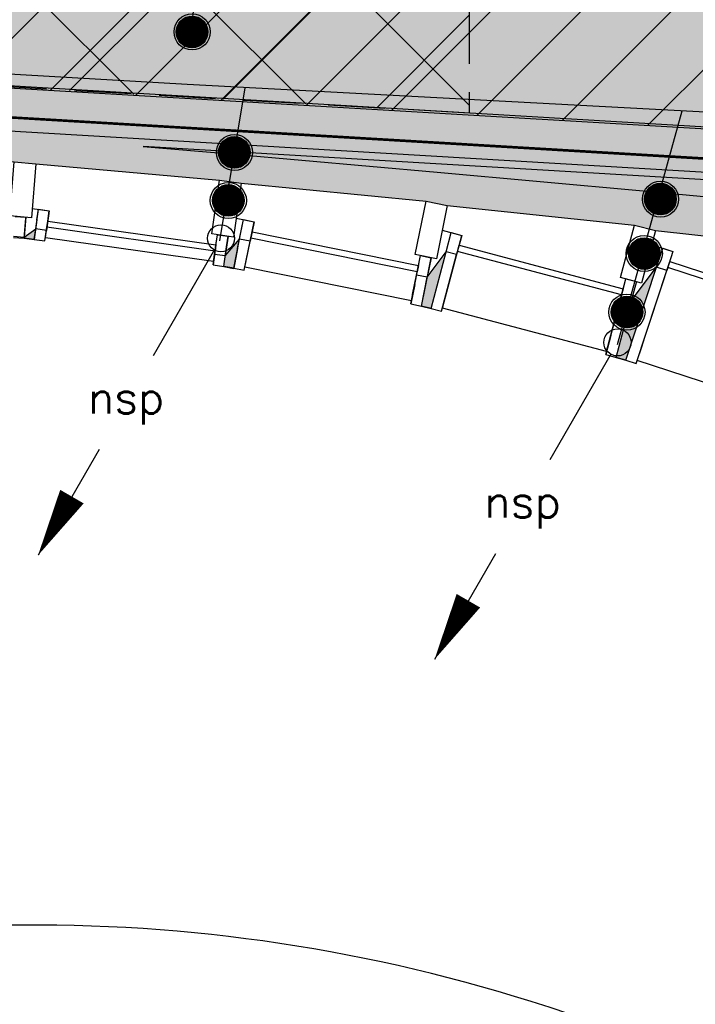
# Model space of a CAD drawing. Header units: millimetres. Extents: x -4107 to 114693, y -37499 to 54671.
# Tile 7 of 156: x 33233 to 36972, y 15882 to 21328. Entities that reach past the tile are written whole.
import ezdxf
from ezdxf.enums import TextEntityAlignment as Align

# ---------------------------------------------------------------- set-up
doc = ezdxf.new("R2010")
doc.units = ezdxf.units.MM
doc.header["$LTSCALE"] = 50
doc.linetypes.add('B0702', pattern=[4.6875, 3.125, -1.5625])
for name, color, linetype in [('FOK_ BRANDSLANGHASPELS', 2, 'Continuous'), ('FOK_08---_MAATVOERING', 2, 'Continuous'), ('XREF_06_PLAFOND$0$AA00VV4-_SOLID252', 254, 'Continuous'), ('XREF_06_PLAFOND$0$AA35RJ8-_HWOLCEMENT', 242, 'Continuous'), ('XREF_06_PLAFOND$0$AI45----_PLAFONDAFW', 2, 'Continuous'), ('XREF_06_PLAFOND$0$AL35RJ8-_HWOLCEMENT', 2, 'Continuous'), ('XREF_06_Sprinkler installatie$0$WL$1----', 3, 'Continuous'), ('XREF_06_Sprinkler installatie$0$WL524---', 4, 'Continuous'), ('XREF_06_Sprinkler installatie$0$WL6516--', 4, 'Continuous'), ('XREF_06_Sprinkler installatie$0$WL6517--', 4, 'Continuous'), ('XREF_06_werkset$0$AA01253-_egaal-253', 242, 'Continuous'), ('XREF_06_werkset$0$AA31-O--_GLAS', 242, 'Continuous'), ('XREF_06_werkset$0$AI22XW--_SYSTEEMW', 1, 'Continuous'), ('XREF_06_werkset$0$AI27----_DAKEN', 1, 'Continuous'), ('XREF_06_werkset$0$AL01253-_egaal-253', 253, 'Continuous'), ('XREF_06_werkset$0$AL28MH--_METAAL', 3, 'Continuous'), ('XREF_06_werkset$0$AL31-O--_GLAS', 2, 'Continuous'), ('XREF_06_werkset$0$AL31XH4-_ALUMINIUM', 2, 'Continuous'), ('XREF_06_werkset$0$AL32-O--_GLAS', 2, 'Continuous'), ('XREF_06_werkset$0$AZ32-O--_GLAS', 2, 'Continuous')]:
    doc.layers.add(name, color=color, linetype=linetype)
doc.styles.add('XREF_06_Sprinkler installatie$0$BURO-018', font='simplex.shx', dxfattribs={"height": 180})
doc.styles.add('XREF_06_Sprinkler installatie$0$Standard', font='txt')

# ---------------------------------------------------------------- blocks, each defined once
blk = doc.blocks.new('XREF_06_Sprinkler installatie$0$SP-KOP02')
at = {"color": 0, "linetype": 'Continuous'}
for p, q in [((-0.875, -0.023), (0.023, 0.875)), ((-0.847, -0.219), (0.219, 0.847)), ((-0.843, 0.233), (-0.233, 0.843)), ((-0.786, -0.383), (0.383, 0.786)), ((-0.702, -0.523), (0.523, 0.702)), ((-0.595, -0.641), (0.641, 0.595)), ((-0.469, -0.739), (0.739, 0.469)), ((-0.32, -0.815), (0.815, 0.32)), ((-0.144, -0.863), (0.863, 0.144)), ((0.072, -0.872), (0.872, -0.072)), ((0.381, -0.788), (0.788, -0.381))]:
    blk.add_line(p, q, dxfattribs=at)
at = {"color": 0, "linetype": 'Continuous', "const_width": 0.875}
blk.add_lwpolyline([(-0.438, 0, 1), (0.438, 0, 1)], format="xyb", close=True, dxfattribs=at)
at = {"color": 0, "linetype": 'Continuous'}
for radius in [1, 0.875]:
    blk.add_circle((0, 0), radius, dxfattribs=at)
at = {"color": 0, "linetype": 'Continuous', "style": 'XREF_06_Sprinkler installatie$0$Standard', "flags": 1}
for tag, p in [('SP_MATCODE', (2, 2)), ('SP_TEMP', (2, -3)), ('SP_DOORL', (2, -5)), ('SP_KFACT', (2, -7)), ('SP_SPRHK', (2, -9)), ('SP_KLEP', (2, -11))]:
    blk.add_attdef(tag, p, '', height=1, dxfattribs=at)
blk = doc.blocks.new('XREF_06_Sprinkler installatie$0$LDV2')
at = {"color": 0, "linetype": 'Continuous'}
for p, q in [((-0.25, -0.433), (-2.5, -4.33)), ((-4.5, -7.794), (-6.75, -11.691))]:
    blk.add_line(p, q, dxfattribs=at)
blk.add_lwpolyline([(-6.75, -11.691, 0, 1, 0), (-5.5, -9.526, 1, 1, 0)], format="xyseb", dxfattribs=at)
blk.add_circle((0, 0), 0.5, dxfattribs=at)
at = {"color": 0, "linetype": 'Continuous', "style": 'XREF_06_Sprinkler installatie$0$BURO-018'}
blk.add_attdef('LD_TEXT1', text='', height=1.8, dxfattribs=at).set_placement((-3.5, -6.062), align=Align.MIDDLE)
blk = doc.blocks.new('XREF_06_Sprinkler installatie')
at = {"layer": 'XREF_06_Sprinkler installatie$0$WL$1----'}
h = blk.add_hatch(dxfattribs=at)
h.set_pattern_fill('JIS_WOOD', color=256, scale=500, style=0)
h.set_pattern_definition([(45, (0, -36464.7), (-250, 250), [])])
h.paths.add_polyline_path([(30743.8, 36094.7), (95370.7, 36094.7), (86389.5, -27327.7), (59723.1, -18673.6), (68740.5, 7763.6), (69241.7, 10785.2), (68849, 13405.9), (67638.6, 16023.5), (65645.6, 18159.9), (63178.4, 19545.4), (60388.2, 20131.5), (28895, 21976)], flags=16)
h.paths.add_polyline_path([(29853.9, 37108.7), (96538.4, 37108.7), (87224.3, -28664.7), (58653.6, -19392.5), (68002.1, 8015.3), (68349.5, 9912.5), (68461.1, 10706.3), (68321.4, 11469.3), (68229.8, 12765.7), (68109.2, 13218.5), (67906.9, 13527.4), (67399.1, 14920.6), (67172.5, 15065.3), (66709.9, 15980.2), (66021.2, 16693), (65104.6, 17592.2), (63974.8, 18325.8), (62832.6, 18841.7), (59822.5, 19383.9), (28023.7, 21252.6)])
blk.add_lwpolyline([(29853.9, 37108.7), (96538.4, 37108.7), (87224.3, -28664.7), (58653.6, -19392.5), (68002.1, 8015.3), (68349.5, 9912.5), (68461.1, 10706.3), (68321.4, 11469.3), (68229.8, 12765.7), (68109.2, 13218.5), (67906.9, 13527.4), (67399.1, 14920.6), (67172.5, 15065.3), (66709.9, 15980.2), (66021.2, 16693), (65104.6, 17592.2), (63974.8, 18325.8), (62832.6, 18841.7), (59822.5, 19383.9), (28023.7, 21252.6)], close=True, dxfattribs=at)
at = {"layer": 'XREF_06_Sprinkler installatie$0$WL524---'}
for p, q in [((34178.1, 21252.2), (34586.6, 24137.2)), ((34159.4, 20969.1), (32159.3, 21085.7)), ((39523.1, 20684), (34159.4, 20969.1)), ((34339.6, 20105.9), (34480, 20952)), ((36542, 19532.4), (36899.1, 20823.5))]:
    blk.add_line(p, q, dxfattribs=at)
at = {"layer": 'XREF_06_Sprinkler installatie$0$WL6516--', "yscale": 100, "zscale": 100}
for p, xscale, rotation in [((34186.8, 21260.7), 99.9999999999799, 7.589429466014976), ((34421.1, 20593.9), 99.9999999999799, 7.589429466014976), ((34387.4, 20328.4), 99.9999999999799, 7.589429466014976), ((36779.1, 20335.7), 99.99999999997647, 11.92907743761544), ((36689.6, 20034.7), 99.99999999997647, 11.92907743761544), ((36593.6, 19710.8), 99.99999999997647, 11.92907743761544)]:
    blk.add_blockref('XREF_06_Sprinkler installatie$0$SP-KOP02', p, dxfattribs=dict(at, xscale=xscale, rotation=rotation))
at = {"layer": 'XREF_06_Sprinkler installatie$0$WL6517--'}
ref = blk.add_blockref('XREF_06_Sprinkler installatie$0$LDV2', (34346.9, 20119.1), dxfattribs=dict(at, xscale=150, yscale=150, zscale=150))
ref.add_attrib('LD_TEXT1', 'nsp', dxfattribs={"layer": '0', "color": 1, "linetype": 'Continuous', "height": 180, "style": 'XREF_06_Sprinkler installatie$0$BURO-018'}).set_placement((33821.9, 19209.7), align=Align.MIDDLE)
ref = blk.add_blockref('XREF_06_Sprinkler installatie$0$LDV2', (36541.1, 19543.2), dxfattribs=dict(at, xscale=150, yscale=150, zscale=150))
ref.add_attrib('LD_TEXT1', 'nsp', dxfattribs={"layer": '0', "color": 1, "linetype": 'Continuous', "height": 180, "style": 'XREF_06_Sprinkler installatie$0$BURO-018'}).set_placement((36016.1, 18633.8), align=Align.MIDDLE)
blk = doc.blocks.new('XREF_06_PLAFOND')
at = {"layer": 'XREF_06_PLAFOND$0$AA00VV4-_SOLID252'}
h = blk.add_hatch(color=256, dxfattribs=at)
edge = h.paths.add_edge_path()
edge.add_line((87220.1, -28652.8), (96531.3, 37099.7))
edge.add_line((96531.3, 37099.7), (29925.1, 37099.7))
edge.add_line((29925.1, 37099.7), (27765.5, 20607.3))
edge.add_line((27765.5, 20607.3), (31097.5, 20428.6))
edge.add_line((31097.5, 20428.6), (31103.1, 20519.4))
edge.add_line((31103.1, 20519.4), (31163, 20516.2))
edge.add_line((31163, 20516.2), (31182.2, 20829.6))
edge.add_line((31182.2, 20829.6), (60332.4, 19103.1))
edge.add_arc((59884.7, 10785.2), 8330, -18.83392, 86.91943, ccw=False)
edge.add_line((67768.7, 8096), (58457.3, -19218.5))
edge.add_line((58457.3, -19218.5), (58452.6, -19217))
edge.add_line((58452.6, -19217), (58423.3, -19307.3))
edge.add_line((58423.3, -19307.3), (87220.1, -28652.8))
edge = h.paths.add_edge_path(flags=16)
edge.add_arc((59884.7, 10785.2), 9330, 341.17597, 446.61048)
edge.add_line((60436.4, 20098.9), (31243.3, 21827.8))
edge.add_line((31243.3, 21827.8), (28955.1, 21950.5))
edge.add_line((28955.1, 21950.5), (30807, 36094.7))
edge.add_line((30807, 36094.7), (95373.9, 36094.7))
edge.add_line((95373.9, 36094.7), (86392.8, -27327.7))
edge.add_line((86392.8, -27327.7), (59702.3, -18665.8))
edge.add_line((59702.3, -18665.8), (68715.7, 7774.7))
h = blk.add_hatch(color=256, dxfattribs=at)
edge = h.paths.add_edge_path()
edge.add_line((43127, -14243.3), (58419.3, -19206.1))
edge.add_line((58419.3, -19206.1), (67730.9, 8108.9))
edge.add_arc((59883.2, 10784.2), 8291.1, 341.17601, 446.91022)
edge.add_line((60330.1, 19063.2), (33916.8, 20627.6))
edge.add_line((33916.8, 20627.6), (34420, 20584.8))
edge.add_line((34420, 20584.8), (35543.9, 20485.6))
edge.add_line((35543.9, 20485.6), (36683.3, 20381.7))
edge.add_line((36683.3, 20381.7), (37848.9, 20273.2))
edge.add_line((37848.9, 20273.2), (39050.9, 20148.3))
edge.add_line((39050.9, 20148.3), (40285.1, 19981.6))
edge.add_line((40285.1, 19981.6), (41548.6, 19763.1))
edge.add_line((41548.6, 19763.1), (42829.4, 19472.5))
edge.add_line((42829.4, 19472.5), (44122.5, 19109))
edge.add_line((44122.5, 19109), (45423.2, 18664.8))
edge.add_line((45423.2, 18664.8), (46722.2, 18132.5))
edge.add_line((46722.2, 18132.5), (48008.4, 17504))
edge.add_line((48008.4, 17504), (49268.4, 16772.4))
edge.add_line((49268.4, 16772.4), (50485.1, 15932))
edge.add_line((50485.1, 15932), (51639.9, 14978.6))
edge.add_line((51639.9, 14978.6), (52710, 13913.1))
edge.add_line((52710, 13913.1), (53675.1, 12736.9))
edge.add_line((53675.1, 12736.9), (54512.8, 11458.3))
edge.add_line((54512.8, 11458.3), (55208.8, 10080.1))
edge.add_line((55208.8, 10080.1), (55817.1, 8209.2))
edge.add_line((55817.1, 8209.2), (56064.8, 6685.2))
edge.add_line((56064.8, 6685.2), (56139.2, 5158.4))
edge.add_line((56139.2, 5158.4), (56050.4, 3639.5))
edge.add_line((56050.4, 3639.5), (55811.6, 2148.5))
edge.add_line((55811.6, 2148.5), (55438.3, 698.3))
edge.add_line((55438.3, 698.3), (54948.5, -697))
edge.add_line((54948.5, -697), (54359.8, -2029.7))
edge.add_line((54359.8, -2029.7), (53689, -3294.4))
edge.add_line((53689, -3294.4), (52951.5, -4489))
edge.add_line((52951.5, -4489), (52160.9, -5613.2))
edge.add_line((52160.9, -5613.2), (51328.7, -6667.7))
edge.add_line((51328.7, -6667.7), (50463.8, -7656))
edge.add_line((50463.8, -7656), (49570.4, -8575.7))
edge.add_line((49570.4, -8575.7), (48670.3, -9436.4))
edge.add_line((48670.3, -9436.4), (47771.6, -10244.3))
edge.add_line((47771.6, -10244.3), (46892.7, -11017.6))
edge.add_line((46892.7, -11017.6), (46032.2, -11771.8))
edge.add_line((46032.2, -11771.8), (45181.6, -12512.9))
edge.add_line((45181.6, -12512.9), (44331, -13249.4))
edge.add_line((44331, -13249.4), (43127, -14243.3))
at = {"layer": 'XREF_06_PLAFOND$0$AA35RJ8-_HWOLCEMENT'}
h = blk.add_hatch(dxfattribs=at)
h.set_pattern_fill('AR-SAND', color=3, scale=100, style=0)
h.set_pattern_definition([(37.5, (0, 0), (-6.29934, 192.68238), [0, -152, 0, -170, 0, -162.5]), (7.5, (0, 0), (176.9777, 282.2146), [0, -82, 0, -137, 0, -52.5]), (327.5, (-123, 0), (311.4142, 0.5659), [0, -50, 0, -180, 0, -235]), (317.5, (-123, 0), (300.6127, 87.7676), [0, -25, 0, -118, 0, -135])])
edge = h.paths.add_edge_path()
edge.add_line((43127, -14243.3), (58419.3, -19206.1))
edge.add_line((58419.3, -19206.1), (67730.9, 8108.9))
edge.add_arc((59883.2, 10784.2), 8291.1, 341.17601, 446.91022)
edge.add_line((60330.1, 19063.2), (33916.8, 20627.6))
edge.add_line((33916.8, 20627.6), (34420, 20584.8))
edge.add_line((34420, 20584.8), (35543.9, 20485.6))
edge.add_line((35543.9, 20485.6), (36683.3, 20381.7))
edge.add_line((36683.3, 20381.7), (37848.9, 20273.2))
edge.add_line((37848.9, 20273.2), (39050.9, 20148.3))
edge.add_line((39050.9, 20148.3), (40285.1, 19981.6))
edge.add_line((40285.1, 19981.6), (41548.6, 19763.1))
edge.add_line((41548.6, 19763.1), (42829.4, 19472.5))
edge.add_line((42829.4, 19472.5), (44122.5, 19109))
edge.add_line((44122.5, 19109), (45423.2, 18664.8))
edge.add_line((45423.2, 18664.8), (46722.2, 18132.5))
edge.add_line((46722.2, 18132.5), (48008.4, 17504))
edge.add_line((48008.4, 17504), (49268.4, 16772.4))
edge.add_line((49268.4, 16772.4), (50485.1, 15932))
edge.add_line((50485.1, 15932), (51639.9, 14978.6))
edge.add_line((51639.9, 14978.6), (52710, 13913.1))
edge.add_line((52710, 13913.1), (53675.1, 12736.9))
edge.add_line((53675.1, 12736.9), (54512.8, 11458.3))
edge.add_line((54512.8, 11458.3), (55208.8, 10080.1))
edge.add_line((55208.8, 10080.1), (55817.1, 8209.2))
edge.add_line((55817.1, 8209.2), (56064.8, 6685.2))
edge.add_line((56064.8, 6685.2), (56139.2, 5158.4))
edge.add_line((56139.2, 5158.4), (56050.4, 3639.5))
edge.add_line((56050.4, 3639.5), (55811.6, 2148.5))
edge.add_line((55811.6, 2148.5), (55438.3, 698.3))
edge.add_line((55438.3, 698.3), (54948.5, -697))
edge.add_line((54948.5, -697), (54359.8, -2029.7))
edge.add_line((54359.8, -2029.7), (53689, -3294.4))
edge.add_line((53689, -3294.4), (52951.5, -4489))
edge.add_line((52951.5, -4489), (52160.9, -5613.2))
edge.add_line((52160.9, -5613.2), (51328.7, -6667.7))
edge.add_line((51328.7, -6667.7), (50463.8, -7656))
edge.add_line((50463.8, -7656), (49570.4, -8575.7))
edge.add_line((49570.4, -8575.7), (48670.3, -9436.4))
edge.add_line((48670.3, -9436.4), (47771.6, -10244.3))
edge.add_line((47771.6, -10244.3), (46892.7, -11017.6))
edge.add_line((46892.7, -11017.6), (46032.2, -11771.8))
edge.add_line((46032.2, -11771.8), (45181.6, -12512.9))
edge.add_line((45181.6, -12512.9), (44331, -13249.4))
edge.add_line((44331, -13249.4), (43127, -14243.3))
h.paths.add_polyline_path([(59430.2, 12248.2), (59662.8, 12964.9), (60019.5, 12849.2), (59786.9, 12132.4)], flags=24)
h.paths.add_polyline_path([(60617.2, 10425.5), (61333.9, 10192.8), (61218.2, 9836.1), (60501.4, 10068.8)], flags=24)
at = {"layer": 'XREF_06_PLAFOND$0$AI45----_PLAFONDAFW'}
h = blk.add_hatch(dxfattribs=at)
h.set_pattern_fill('_USER,_O', color=256, scale=1800, pattern_type=0)
h.set_pattern_definition([(351.94, (60508.5, -17546.5), (252.38, 1782.22), [])])
edge = h.paths.add_edge_path(flags=16)
edge.add_arc((41622.2, 26897.4), 5449.9, 0, 180)
edge.add_arc((41622.2, 26897.4), 5449.9, 180, 360)
h.paths.add_polyline_path([(49833.5, 30277.3), (51633.5, 30277.3), (51633.5, 27677.3), (49833.5, 27677.3)], flags=16)
edge = h.paths.add_edge_path(flags=16)
edge.add_arc((86127.3, 26613.5), 3800, 0, 180)
edge.add_arc((86127.3, 26613.5), 3800, 180, 360)
edge = h.paths.add_edge_path(flags=16)
edge.add_arc((74998.8, -10766.8), 5450, 0, 180)
edge.add_arc((74998.8, -10766.8), 5450, 180, 360)
edge = h.paths.add_edge_path()
edge.add_arc((59888.1, 10791.1), 9323.9, 341.24236, 446.62909)
edge.add_line((60436.4, 20098.9), (31243.3, 21827.8))
edge.add_line((31243.3, 21827.8), (28955.1, 21950.5))
edge.add_line((28955.1, 21950.5), (30807, 36094.7))
edge.add_line((30807, 36094.7), (95373.9, 36094.7))
edge.add_line((95373.9, 36094.7), (86392.8, -27327.7))
edge.add_line((86392.8, -27327.7), (59702.3, -18665.8))
edge.add_line((59702.3, -18665.8), (68716.8, 7792.9))
h = blk.add_hatch(dxfattribs=at)
h.set_pattern_fill('_USER,_O', color=256, scale=600, angle=90, pattern_type=0)
h.set_pattern_definition([(81.94, (95317.84, 35698.9), (-594.073, 84.126), [])])
edge = h.paths.add_edge_path(flags=16)
edge.add_arc((86127.3, 26613.5), 3800, 0, 360)
edge = h.paths.add_edge_path(flags=16)
edge.add_arc((74998.8, -10766.8), 5450, 0, 360)
edge = h.paths.add_edge_path(flags=16)
edge.add_arc((41622.2, 26897.4), 5449.9, 0, 360)
h.paths.add_polyline_path([(49933.5, 30177.3), (51533.5, 30177.3), (51533.5, 27777.3), (49933.5, 27777.3)], flags=16)
edge = h.paths.add_edge_path()
edge.add_arc((59888.1, 10791.1), 9323.9, 341.24236, 446.62909)
edge.add_line((60436.4, 20098.9), (31243.3, 21827.8))
edge.add_line((31243.3, 21827.8), (28955.1, 21950.5))
edge.add_line((28955.1, 21950.5), (30807, 36094.7))
edge.add_line((30807, 36094.7), (95373.9, 36094.7))
edge.add_line((95373.9, 36094.7), (86392.8, -27327.7))
edge.add_line((86392.8, -27327.7), (59702.3, -18665.8))
edge.add_line((59702.3, -18665.8), (68716.8, 7792.9))
at = {"layer": 'XREF_06_PLAFOND$0$AL35RJ8-_HWOLCEMENT'}
blk.add_lwpolyline([(60330.1, 19063.2), (33916.8, 20627.6), (34420, 20584.8), (35543.9, 20485.6), (36683.3, 20381.7), (37848.9, 20273.2), (39050.9, 20148.3), (40285.1, 19981.6), (41548.6, 19763.1)], dxfattribs=at)
blk = doc.blocks.new('*U991')
at = {"layer": 'XREF_06_werkset$0$AL32-O--_GLAS'}
blk.add_lwpolyline([(31138.5, 20902.5), (31115.1, 20518.8), (31103.1, 20519.4), (31127.3, 20915.2), (60382.1, 19182.5, -0.495504), (67846.8, 8070.9), (58534.9, -19245), (58523.6, -19241.1), (67835.5, 8074.8, 0.495504), (60381.4, 19170.5), (31138.5, 20902.5)], format="xyb", dxfattribs=at)
at = {"layer": 'XREF_06_werkset$0$AZ32-O--_GLAS'}
blk.add_lwpolyline([(60381.7, 19176.5), (31132.9, 20908.8)], dxfattribs=at)
blk = doc.blocks.new('XREF_06_werkset')
at = {"layer": 'XREF_06_werkset$0$AA01253-_egaal-253'}
h = blk.add_hatch(color=253, dxfattribs=at)
edge = h.paths.add_edge_path()
edge.add_line((31182.2, 20829.6), (31163, 20516.2))
edge.add_line((31163, 20516.2), (32075, 20624))
edge.add_line((32075, 20624), (32194.9, 20618.5))
edge.add_line((32194.9, 20618.5), (33202.4, 20541.5))
edge.add_line((33202.4, 20541.5), (33322, 20531.6))
edge.add_line((33322, 20531.6), (34339.2, 20440.1))
edge.add_line((34339.2, 20440.1), (34458, 20423.2))
edge.add_line((34458, 20423.2), (35481.7, 20323.9))
edge.add_line((35481.7, 20323.9), (35599.3, 20300))
edge.add_line((35599.3, 20300), (36635.6, 20192.6))
edge.add_line((36635.6, 20192.6), (36751.6, 20161.9))
edge.add_line((36751.6, 20161.9), (37806.9, 20046.9))
edge.add_line((37806.9, 20046.9), (37920.9, 20009.4))
edge.add_line((37920.9, 20009.4), (39055.3, 20020))
edge.add_line((39055.3, 20020), (39166.9, 19976))
edge.add_line((39166.9, 19976), (40274.6, 19805.9))
edge.add_line((40274.6, 19805.9), (40383.4, 19755.3))
edge.add_line((40383.4, 19755.3), (41578.2, 19665.9))
edge.add_line((41578.2, 19665.9), (41683.9, 19609.1))
edge.add_line((41683.9, 19609.1), (42827.2, 19324))
edge.add_line((42827.2, 19324), (42929.3, 19261.1))
edge.add_line((42929.3, 19261.1), (44081, 18912))
edge.add_line((44081, 18912), (44179.3, 18843.2))
edge.add_line((44179.3, 18843.2), (45334, 18423.8))
edge.add_line((45334, 18423.8), (45428.1, 18349.4))
edge.add_line((45428.1, 18349.4), (46577.7, 17853.9))
edge.add_line((46577.7, 17853.9), (46667.3, 17774))
edge.add_line((46667.3, 17774), (47802.3, 17196.3))
edge.add_line((47802.3, 17196.3), (47887, 17111.3))
edge.add_line((47887, 17111.3), (48995.6, 16445.5))
edge.add_line((48995.6, 16445.5), (49075.2, 16355.7))
edge.add_line((49075.2, 16355.7), (50142.8, 15597.5))
edge.add_line((50142.8, 15597.5), (50216.9, 15503.2))
edge.add_line((50216.9, 15503.2), (51227.5, 14649.5))
edge.add_line((51227.5, 14649.5), (51296.1, 14551))
edge.add_line((51296.1, 14551), (52096.1, 13739.2))
edge.add_arc((59884.1, 10786.2), 8329, 86.60555, 159.23439, ccw=False)
edge.add_line((60377.2, 19100.6), (31182.2, 20829.6))
at = {"layer": 'XREF_06_werkset$0$AA31-O--_GLAS'}
h = blk.add_hatch(color=256, dxfattribs=at)
h.paths.add_polyline_path([(36757.1, 19959.2), (36617.6, 19772.9), (36534.8, 19460), (36588.1, 19444.4)])
h.paths.add_polyline_path([(35592.9, 20044.4), (35488.5, 19904.1), (35456, 19743.6), (35510.1, 19731.4)])
h.paths.add_polyline_path([(34449.6, 20114.6), (34370.6, 20021.5), (34362.4, 19963.8), (34416.8, 19952.8)])
h.paths.add_polyline_path([(33321.2, 20170.7), (33258.3, 20125.5), (33258.3, 20125.5), (33257.8, 20119.2), (33313, 20113)])
for points in [[(33257.8, 20119.2), (33313, 20113)], [(34362.4, 19963.8), (34416.8, 19952.8)], [(35456, 19743.6), (35510.1, 19731.4)], [(36534.8, 19460), (36588.1, 19444.4)]]:
    blk.add_lwpolyline(points, dxfattribs=at)
at = {"layer": 'XREF_06_werkset$0$AI22XW--_SYSTEEMW', "color": 2}
blk.add_line((60392, 19350.2), (31137.5, 21082.4), dxfattribs=at)
blk.add_lwpolyline([(58457.3, -19218.5), (67769.2, 8097.4, 0.495504), (60377.2, 19100.6), (31182.2, 20829.6)], format="xyb", dxfattribs=at)
at = {"layer": 'XREF_06_werkset$0$AI27----_DAKEN'}
blk.add_lwpolyline([(42983, 4286.6, 0.132035), (43748.8, 6518.9, 0.106652), (43330.5, 9392.9, 0.083387), (41813.6, 12021.4, 0.072103), (39219.3, 14376, 0.072103), (36063.2, 15897.1, 0.083387), (33057.6, 16316.9, 0.106652), (30236.6, 15626.2, 0.132035), (28454.8, 14078.6, 0.132035), (27688.9, 11846.2, 0.106652), (28107.2, 8972.2, 0.083387), (29624.2, 6343.8, 0.072103), (32218.5, 3989.1, 0.072103), (35374.6, 2468, 0.083387), (38380.2, 2048.2, 0.106652), (41201.2, 2739, 0.132035)], format="xyb", close=True, dxfattribs=at)
at = {"layer": 'XREF_06_werkset$0$AL01253-_egaal-253'}
blk.add_lwpolyline([(60377.2, 19100.6), (31182.2, 20829.6), (31163, 20516.2), (32075, 20624), (32194.9, 20618.5), (33202.4, 20541.5), (33322, 20531.6), (34339.2, 20440.1), (34458, 20423.2), (35481.7, 20323.9), (35599.3, 20300), (36635.6, 20192.6), (36751.6, 20161.9), (37806.9, 20046.9), (37920.9, 20009.4), (39055.3, 20020), (39166.9, 19976), (40274.6, 19805.9), (40383.4, 19755.3), (41578.2, 19665.9)], dxfattribs=at)
at = {"layer": 'XREF_06_werkset$0$AL28MH--_METAAL'}
for points in [[(33202.4, 20541.5), (33322, 20531.6), (33297.3, 20232.6), (33177.7, 20242.5)], [(34339.2, 20440.1), (34458, 20423.2), (34415.8, 20126.2), (34297, 20143.1)], [(35481.7, 20323.9), (35599.3, 20300), (35539.7, 20005.9), (35422.1, 20029.8)], [(36635.6, 20192.6), (36751.6, 20161.9), (36674.7, 19871.7), (36558.7, 19902.4)]]:
    blk.add_lwpolyline(points, close=True, dxfattribs=at)
at = {"layer": 'XREF_06_werkset$0$AL31-O--_GLAS', "extrusion": (-6.00857e-05, -0.000726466, -1)}
for p, q in [((33257.8, 20119.2), (33266.9, 20228.8)), ((33198, 20124.1), (33257.8, 20119.2))]:
    blk.add_line(p, q, dxfattribs=at)
at = {"layer": 'XREF_06_werkset$0$AL31-O--_GLAS', "extrusion": (0.996597, -0.082428, -1.16052e-10)}
for q in [(33266.9, 20228.8), (33258.3, 20125.5)]:
    blk.add_line((33257.8, 20119.2), q, dxfattribs=at)
at = {"layer": 'XREF_06_werkset$0$AL31-O--_GLAS', "extrusion": (-0.990045, 0.140748, 9.37919e-11)}
for p, q in [((33328.5, 20221.9), (33313, 20113)), ((33379.8, 20157), (33388, 20214.7)), ((33383.1, 20180.1), (33388, 20214.7)), ((33313, 20113), (33321.2, 20170.7)), ((33374.9, 20122.4), (33383.1, 20180.1)), ((33374.9, 20122.4), (33379.8, 20157)), ((34303, 19972.2), (34311.2, 20029.9))]:
    blk.add_line(p, q, dxfattribs=at)
at = {"layer": 'XREF_06_werkset$0$AL31-O--_GLAS', "extrusion": (-0.000943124, -0.006634, -0.999978)}
for p, q in [((33328.5, 20221.9), (33313, 20113)), ((33372.4, 20104.5), (33387.9, 20213.4)), ((33374.9, 20122.4), (33379.8, 20157)), ((33313, 20113), (33372.4, 20104.5)), ((34305.5, 19990.1), (33374.9, 20122.4)), ((34318.5, 20081.1), (34303, 19972.2)), ((34310.5, 20024.7), (34305.5, 19990.1)), ((34303, 19972.2), (34362.4, 19963.8))]:
    blk.add_line(p, q, dxfattribs=at)
at = {"layer": 'XREF_06_werkset$0$AL31-O--_GLAS', "extrusion": (0.990045, -0.140748, -9.37919e-11)}
for p, q in [((33372.4, 20104.5), (33387.9, 20213.4)), ((33372.4, 20104.5), (33380.6, 20162.3)), ((34305.5, 19990.1), (34313.8, 20047.8)), ((34310.5, 20024.7), (34318.7, 20082.4)), ((34318.7, 20082.4), (34313.8, 20047.8)), ((34362.4, 19963.8), (34377.9, 20072.7)), ((34310.5, 20024.7), (34305.5, 19990.1))]:
    blk.add_line(p, q, dxfattribs=at)
at = {"layer": 'XREF_06_werkset$0$AL31-O--_GLAS', "extrusion": (0.140745, 0.990023, -0.006701)}
for p, q in [((33379.8, 20157), (33388, 20214.7)), ((33388, 20214.7), (34318.7, 20082.4)), ((34310.5, 20024.7), (34318.7, 20082.4))]:
    blk.add_line(p, q, dxfattribs=at)
at = {"layer": 'XREF_06_werkset$0$AL31-O--_GLAS'}
for p, q in [((33383.1, 20180.1), (33388, 20214.7)), ((33388, 20214.7), (34318.7, 20082.4)), ((34313.8, 20047.8), (33383.1, 20180.1)), ((34512, 20120.3), (34518.9, 20154.6)), ((34518.9, 20154.6), (35440.2, 19967.9)), ((35433.2, 19933.6), (34512, 20120.3)), ((34318.7, 20082.4), (34313.8, 20047.8)), ((35655.5, 20046.4), (35664.5, 20080.3)), ((36564.2, 19805.7), (35655.5, 20046.4)), ((35664.5, 20080.3), (36573.1, 19839.6)), ((36819.8, 19957.7), (36830.7, 19991)), ((36830.7, 19991), (37723.8, 19697.7)), ((35440.2, 19967.9), (35433.2, 19933.6)), ((37712.8, 19664.4), (36819.8, 19957.7)), ((36573.1, 19839.6), (36564.2, 19805.7))]:
    blk.add_line(p, q, dxfattribs=at)
at = {"layer": 'XREF_06_werkset$0$AL31-O--_GLAS', "extrusion": (-0.140745, -0.990023, 0.006701)}
for p, q in [((33313, 20113), (33321.2, 20170.7)), ((33372.4, 20104.5), (33380.6, 20162.3)), ((33374.9, 20122.4), (33383.1, 20180.1)), ((34313.8, 20047.8), (33383.1, 20180.1)), ((33313, 20113), (33372.4, 20104.5)), ((34305.5, 19990.1), (33374.9, 20122.4)), ((34305.5, 19990.1), (34313.8, 20047.8)), ((34303, 19972.2), (34311.2, 20029.9)), ((34303, 19972.2), (34362.4, 19963.8))]:
    blk.add_line(p, q, dxfattribs=at)
at = {"layer": 'XREF_06_werkset$0$AL31-O--_GLAS', "extrusion": (0.198549, 0.979911, -0.018786)}
for p, q in [((34486.5, 19994.4), (34518.9, 20154.6)), ((34518.9, 20154.6), (35440.2, 19967.9)), ((35419, 19863.6), (35451.5, 20023.8)), ((35477.9, 19851.7), (35510.3, 20011.9)), ((35407.7, 19807.7), (35440.2, 19967.9))]:
    blk.add_line(p, q, dxfattribs=at)
at = {"layer": 'XREF_06_werkset$0$AL31-O--_GLAS', "extrusion": (-0.980084, 0.198584, 7.19714e-11)}
for p, q in [((34486.5, 19994.4), (34518.9, 20154.6)), ((34512, 20120.3), (34518.9, 20154.6)), ((34417.1, 19954.4), (34449.6, 20114.6)), ((34479.5, 19960.1), (34512, 20120.3)), ((34439, 20062.2), (34417.1, 19954.4)), ((34479.5, 19960.1), (34486.5, 19994.4)), ((35419, 19863.6), (35451.5, 20023.8)), ((35397.2, 19755.8), (35429.7, 19916)), ((35419, 19863.6), (35397.2, 19755.8))]:
    blk.add_line(p, q, dxfattribs=at)
at = {"layer": 'XREF_06_werkset$0$AL31-O--_GLAS', "extrusion": (-0.082428, -0.996597, 0.000728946)}
for p, q in [((33198, 20124.1), (33257.8, 20119.2)), ((33257.8, 20119.2), (33258.3, 20125.5))]:
    blk.add_line(p, q, dxfattribs=at)
at = {"layer": 'XREF_06_werkset$0$AL31-O--_GLAS', "extrusion": (-0.198549, -0.979911, 0.018786)}
for p, q in [((34417.1, 19954.4), (34449.6, 20114.6)), ((34475.9, 19942.4), (34508.4, 20102.7)), ((34479.5, 19960.1), (34512, 20120.3)), ((35433.2, 19933.6), (34512, 20120.3)), ((34417.1, 19954.4), (34475.9, 19942.4)), ((35400.8, 19773.4), (34479.5, 19960.1)), ((35400.8, 19773.4), (35433.2, 19933.6)), ((35397.2, 19755.8), (35429.7, 19916)), ((35456, 19743.9), (35488.5, 19904.1)), ((35397.2, 19755.8), (35456, 19743.9))]:
    blk.add_line(p, q, dxfattribs=at)
at = {"layer": 'XREF_06_werkset$0$AL31-O--_GLAS', "extrusion": (0.980084, -0.198584, -7.19714e-11)}
for p, q in [((34475.9, 19942.4), (34508.4, 20102.7)), ((34475.9, 19942.4), (34497.8, 20050.2)), ((35477.9, 19851.7), (35510.3, 20011.9)), ((35400.8, 19773.4), (35433.2, 19933.6)), ((35407.7, 19807.7), (35440.2, 19967.9)), ((35440.2, 19967.9), (35433.2, 19933.6)), ((35456, 19743.9), (35488.5, 19904.1)), ((35456, 19743.9), (35477.9, 19851.7)), ((35407.7, 19807.7), (35400.8, 19773.4))]:
    blk.add_line(p, q, dxfattribs=at)
at = {"layer": 'XREF_06_werkset$0$AL31-O--_GLAS', "extrusion": (0.255866, 0.965997, -0.037182)}
for p, q in [((35596.3, 19822.3), (35679.1, 20135.4)), ((35581.7, 19767.2), (35664.5, 20080.3)), ((35664.5, 20080.3), (36573.1, 19839.6)), ((36504.9, 19581.6), (36587.7, 19894.7)), ((36490.3, 19526.6), (36573.1, 19839.6))]:
    blk.add_line(p, q, dxfattribs=at)
at = {"layer": 'XREF_06_werkset$0$AL31-O--_GLAS', "extrusion": (0.966666, -0.256042, 1.18151e-05)}
for p, q in [((35596.3, 19822.3), (35679.1, 20135.4)), ((35568.1, 19716), (35650.9, 20029)), ((36490.3, 19526.6), (36573.1, 19839.6)), ((36573.1, 19839.6), (36564.2, 19805.7)), ((35568.1, 19716), (35596.3, 19822.3)), ((36481.4, 19492.8), (36564.2, 19805.7)), ((36490.3, 19526.6), (36481.4, 19492.8))]:
    blk.add_line(p, q, dxfattribs=at)
at = {"layer": 'XREF_06_werkset$0$AL31-O--_GLAS', "extrusion": (-0.003731, -0.018412, -0.999824)}
for p, q in [((34439, 20062.2), (34417.1, 19954.4)), ((34475.9, 19942.4), (34497.8, 20050.2)), ((34479.5, 19960.1), (34486.5, 19994.4)), ((34417.1, 19954.4), (34475.9, 19942.4)), ((35400.8, 19773.4), (34479.5, 19960.1)), ((35419, 19863.6), (35397.2, 19755.8)), ((35456, 19743.9), (35477.9, 19851.7)), ((35407.7, 19807.7), (35400.8, 19773.4)), ((35397.2, 19755.8), (35456, 19743.9))]:
    blk.add_line(p, q, dxfattribs=at)
at = {"layer": 'XREF_06_werkset$0$AL31-O--_GLAS', "extrusion": (-0.966666, 0.256042, -1.18151e-05)}
for p, q in [((35572.7, 19733.4), (35655.5, 20046.4)), ((35581.7, 19767.2), (35664.5, 20080.3)), ((35655.5, 20046.4), (35664.5, 20080.3)), ((36504.9, 19581.6), (36587.7, 19894.7)), ((36476.8, 19475.4), (36559.6, 19788.3)), ((35572.7, 19733.4), (35581.7, 19767.2)), ((36504.9, 19581.6), (36476.8, 19475.4))]:
    blk.add_line(p, q, dxfattribs=at)
at = {"layer": 'XREF_06_werkset$0$AL31-O--_GLAS', "extrusion": (-0.255866, -0.965997, 0.037182)}
for p, q in [((35572.7, 19733.4), (35655.5, 20046.4)), ((36564.2, 19805.7), (35655.5, 20046.4)), ((35568.1, 19716), (35650.9, 20029)), ((36476.8, 19475.4), (36559.6, 19788.3)), ((36481.4, 19492.8), (36564.2, 19805.7)), ((35510.1, 19731.4), (35568.1, 19716)), ((36481.4, 19492.8), (35572.7, 19733.4)), ((36476.8, 19475.4), (36534.8, 19460))]:
    blk.add_line(p, q, dxfattribs=at)
at = {"layer": 'XREF_06_werkset$0$AL31-O--_GLAS', "extrusion": (0.311403, 0.948243, -0.062165)}
for p, q in [((36661.6, 19475.9), (36830.7, 19991)), ((36830.7, 19991), (37723.8, 19697.7))]:
    blk.add_line(p, q, dxfattribs=at)
at = {"layer": 'XREF_06_werkset$0$AL31-O--_GLAS', "extrusion": (-0.95008, 0.312006, 1.17758e-11)}
for p, q in [((36661.6, 19475.9), (36830.7, 19991)), ((36819.8, 19957.7), (36830.7, 19991)), ((36650.7, 19442.8), (36819.8, 19957.7)), ((36650.7, 19442.8), (36661.6, 19475.9))]:
    blk.add_line(p, q, dxfattribs=at)
at = {"layer": 'XREF_06_werkset$0$AL31-O--_GLAS', "extrusion": (0.95008, -0.312006, -1.17758e-11)}
for q in [(36814.1, 19940.5), (36679.3, 19530)]:
    blk.add_line((36645.1, 19425.7), q, dxfattribs=at)
at = {"layer": 'XREF_06_werkset$0$AL31-O--_GLAS', "extrusion": (-0.311403, -0.948243, 0.062165)}
for p, q in [((36645.1, 19425.7), (36814.1, 19940.5)), ((36650.7, 19442.8), (36819.8, 19957.7)), ((37712.8, 19664.4), (36819.8, 19957.7)), ((36588.1, 19444.4), (36645.1, 19425.7)), ((37543.7, 19149.5), (36650.7, 19442.8))]:
    blk.add_line(p, q, dxfattribs=at)
at = {"layer": 'XREF_06_werkset$0$AL31-O--_GLAS', "extrusion": (-0.009509, -0.035945, -0.999309)}
for p, q in [((35568.1, 19716), (35596.3, 19822.3)), ((35510.1, 19731.4), (35568.1, 19716)), ((35572.7, 19733.4), (35581.7, 19767.2)), ((36481.4, 19492.8), (35572.7, 19733.4)), ((36504.9, 19581.6), (36476.8, 19475.4)), ((36490.3, 19526.6), (36481.4, 19492.8)), ((36476.8, 19475.4), (36534.8, 19460))]:
    blk.add_line(p, q, dxfattribs=at)
at = {"layer": 'XREF_06_werkset$0$AL31-O--_GLAS', "extrusion": (-0.019396, -0.059062, -0.998066)}
for p, q in [((36645.1, 19425.7), (36679.3, 19530)), ((36588.1, 19444.4), (36645.1, 19425.7)), ((36650.7, 19442.8), (36661.6, 19475.9)), ((37543.7, 19149.5), (36650.7, 19442.8))]:
    blk.add_line(p, q, dxfattribs=at)
at = {"layer": 'XREF_06_werkset$0$AL31-O--_GLAS'}
for points in [[(33313, 20113), (33257.8, 20119.2)], [(35510.1, 19731.4), (35592.9, 20044.4)], [(34417.1, 19954.4), (34362.4, 19963.8)], [(36588.1, 19444.4), (36757.1, 19959.2)], [(36534.8, 19460), (36617.6, 19772.9)], [(35510.1, 19731.4), (35456, 19743.9)], [(36588.1, 19444.4), (36534.8, 19460)]]:
    blk.add_lwpolyline(points, dxfattribs=at)
at = {"layer": 'XREF_06_werkset$0$AL31XH4-_ALUMINIUM', "extrusion": (0.140745, 0.990023, -0.006701)}
for p, q in [((33301.6, 20284.6), (33396.1, 20271.2)), ((33328.5, 20221.9), (33336.7, 20279.6)), ((33387.9, 20213.4), (33396.1, 20271.2)), ((34318.5, 20081.1), (34326.7, 20138.9)), ((34326.7, 20138.9), (34386.1, 20130.4)), ((34377.9, 20072.7), (34386.1, 20130.4)), ((34370.6, 20021.5), (34311.2, 20029.9))]:
    blk.add_line(p, q, dxfattribs=at)
at = {"layer": 'XREF_06_werkset$0$AL31XH4-_ALUMINIUM'}
for p, q in [((33321.2, 20170.7), (33336.7, 20279.6)), ((33336.7, 20279.6), (33396.1, 20271.2)), ((33396.1, 20271.2), (33380.6, 20162.3)), ((33207.6, 20240.1), (33267.4, 20235.1)), ((33267.4, 20235.1), (33258.3, 20125.5)), ((34449.6, 20114.6), (34471.4, 20222.4)), ((34471.4, 20222.4), (34530.2, 20210.5)), ((34530.2, 20210.5), (34508.4, 20102.7)), ((33380.6, 20162.3), (33321.2, 20170.7)), ((34311.2, 20029.9), (34326.7, 20138.9)), ((34326.7, 20138.9), (34386.1, 20130.4)), ((34386.1, 20130.4), (34370.6, 20021.5)), ((34508.4, 20102.7), (34449.6, 20114.6)), ((35592.9, 20044.4), (35621.1, 20150.8)), ((35621.1, 20150.8), (35679.1, 20135.4)), ((35679.1, 20135.4), (35650.9, 20029)), ((35650.9, 20029), (35592.9, 20044.4)), ((36757.1, 19959.2), (36791.5, 20063.9)), ((36791.5, 20063.9), (36848.5, 20045.2)), ((36848.5, 20045.2), (36814.1, 19940.5)), ((35429.7, 19916), (35451.5, 20023.8)), ((35451.5, 20023.8), (35510.3, 20011.9)), ((35510.3, 20011.9), (35488.5, 19904.1)), ((36814.1, 19940.5), (36757.1, 19959.2)), ((35488.5, 19904.1), (35429.7, 19916)), ((36559.6, 19788.3), (36587.7, 19894.7)), ((36587.7, 19894.7), (36645.7, 19879.4)), ((36645.7, 19879.4), (36617.6, 19772.9)), ((36617.6, 19772.9), (36559.6, 19788.3))]:
    blk.add_line(p, q, dxfattribs=at)
at = {"layer": 'XREF_06_werkset$0$AL31XH4-_ALUMINIUM', "extrusion": (-0.990045, 0.140748, 9.37919e-11)}
for p, q in [((33321.2, 20170.7), (33336.7, 20279.6)), ((33328.5, 20221.9), (33336.7, 20279.6)), ((34311.2, 20029.9), (34326.7, 20138.9)), ((34318.5, 20081.1), (34326.7, 20138.9))]:
    blk.add_line(p, q, dxfattribs=at)
at = {"layer": 'XREF_06_werkset$0$AL31XH4-_ALUMINIUM', "extrusion": (0.990045, -0.140748, -9.37919e-11)}
for p, q in [((33396.1, 20271.2), (33380.6, 20162.3)), ((33387.9, 20213.4), (33396.1, 20271.2)), ((34386.1, 20130.4), (34370.6, 20021.5)), ((34377.9, 20072.7), (34386.1, 20130.4))]:
    blk.add_line(p, q, dxfattribs=at)
at = {"layer": 'XREF_06_werkset$0$AL31XH4-_ALUMINIUM', "extrusion": (0.082428, 0.996597, -0.000728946)}
for p, q in [((33207.6, 20240.1), (33267.4, 20235.1)), ((33266.9, 20228.8), (33267.4, 20235.1)), ((33198.5, 20130.4), (33258.3, 20125.5))]:
    blk.add_line(p, q, dxfattribs=at)
at = {"layer": 'XREF_06_werkset$0$AL31XH4-_ALUMINIUM', "extrusion": (0.996597, -0.082428, -1.16052e-10)}
for p, q in [((33267.4, 20235.1), (33258.3, 20125.5)), ((33266.9, 20228.8), (33267.4, 20235.1))]:
    blk.add_line(p, q, dxfattribs=at)
at = {"layer": 'XREF_06_werkset$0$AL31XH4-_ALUMINIUM', "extrusion": (0.198549, 0.979911, -0.018786)}
for p, q in [((34430.7, 20230.7), (34530.2, 20210.5)), ((34439, 20062.2), (34471.4, 20222.4)), ((34497.8, 20050.2), (34530.2, 20210.5)), ((35451.5, 20023.8), (35510.3, 20011.9))]:
    blk.add_line(p, q, dxfattribs=at)
at = {"layer": 'XREF_06_werkset$0$AL31XH4-_ALUMINIUM', "extrusion": (-0.980084, 0.198584, 7.19714e-11)}
for p, q in [((34439, 20062.2), (34471.4, 20222.4)), ((34449.6, 20114.6), (34471.4, 20222.4)), ((35429.7, 19916), (35451.5, 20023.8))]:
    blk.add_line(p, q, dxfattribs=at)
at = {"layer": 'XREF_06_werkset$0$AL31XH4-_ALUMINIUM', "extrusion": (0.980084, -0.198584, -7.19714e-11)}
for p, q in [((34497.8, 20050.2), (34530.2, 20210.5)), ((34530.2, 20210.5), (34508.4, 20102.7)), ((35510.3, 20011.9), (35488.5, 19904.1))]:
    blk.add_line(p, q, dxfattribs=at)
at = {"layer": 'XREF_06_werkset$0$AL31XH4-_ALUMINIUM', "extrusion": (-0.140745, -0.990023, 0.006701)}
blk.add_line((33380.6, 20162.3), (33321.2, 20170.7), dxfattribs=at)
at = {"layer": 'XREF_06_werkset$0$AL31XH4-_ALUMINIUM', "extrusion": (0.255866, 0.965997, -0.037182)}
for p, q in [((35571.7, 20163.8), (35679.1, 20135.4)), ((36587.7, 19894.7), (36645.7, 19879.4))]:
    blk.add_line(p, q, dxfattribs=at)
at = {"layer": 'XREF_06_werkset$0$AL31XH4-_ALUMINIUM', "extrusion": (-0.198549, -0.979911, 0.018786)}
for p, q in [((34508.4, 20102.7), (34449.6, 20114.6)), ((35488.5, 19904.1), (35429.7, 19916))]:
    blk.add_line(p, q, dxfattribs=at)
at = {"layer": 'XREF_06_werkset$0$AL31XH4-_ALUMINIUM', "extrusion": (-0.966666, 0.256042, -1.18151e-05)}
for p, q in [((35592.9, 20044.4), (35621.1, 20150.8)), ((36559.6, 19788.3), (36587.7, 19894.7))]:
    blk.add_line(p, q, dxfattribs=at)
at = {"layer": 'XREF_06_werkset$0$AL31XH4-_ALUMINIUM', "extrusion": (0.966666, -0.256042, 1.18151e-05)}
for p, q in [((35679.1, 20135.4), (35650.9, 20029)), ((36645.7, 19879.4), (36617.6, 19772.9))]:
    blk.add_line(p, q, dxfattribs=at)
at = {"layer": 'XREF_06_werkset$0$AL31XH4-_ALUMINIUM', "extrusion": (-0.255866, -0.965997, 0.037182)}
for p, q in [((35650.9, 20029), (35592.9, 20044.4)), ((36617.6, 19772.9), (36559.6, 19788.3))]:
    blk.add_line(p, q, dxfattribs=at)
at = {"layer": 'XREF_06_werkset$0$AL31XH4-_ALUMINIUM', "extrusion": (0.311403, 0.948243, -0.062165)}
blk.add_line((36730.9, 20083.8), (36848.5, 20045.2), dxfattribs=at)
at = {"layer": 'XREF_06_werkset$0$AL31XH4-_ALUMINIUM', "extrusion": (-0.95008, 0.312006, 1.17758e-11)}
blk.add_line((36757.1, 19959.2), (36791.5, 20063.9), dxfattribs=at)
at = {"layer": 'XREF_06_werkset$0$AL31XH4-_ALUMINIUM', "extrusion": (0.95008, -0.312006, -1.17758e-11)}
blk.add_line((36848.5, 20045.2), (36814.1, 19940.5), dxfattribs=at)
at = {"layer": 'XREF_06_werkset$0$AL31XH4-_ALUMINIUM', "extrusion": (-0.311403, -0.948243, 0.062165)}
blk.add_line((36814.1, 19940.5), (36757.1, 19959.2), dxfattribs=at)
at = {"layer": 'XREF_06_werkset$0$AL31XH4-_ALUMINIUM'}
for points in [[(33258.3, 20125.5), (33321.2, 20170.7)], [(34370.6, 20021.5), (34449.6, 20114.6)], [(35488.5, 19904.1), (35592.9, 20044.4)], [(36617.6, 19772.9), (36757.1, 19959.2)]]:
    blk.add_lwpolyline(points, dxfattribs=at)
blk.add_blockref('*U991', (0, 0))
blk = doc.blocks.new('A$C4D8164B4')
at = {"layer": 'FOK_ BRANDSLANGHASPELS', "color": 2}
blk.add_circle((20000, 20000), 20000, dxfattribs=at)

msp = doc.modelspace()

# ---------------------------------------------------------------- hatches: boundary and pattern name
at = {"layer": 'FOK_08---_MAATVOERING'}
h = msp.add_hatch(dxfattribs=at)
h.set_pattern_fill('ANSI37', color=254, scale=200, style=0)
h.paths.add_polyline_path([(35720.9, 20811), (28026.6, 21249.2), (30071.3, 36864.7), (35720.9, 36864.6)])

# ---------------------------------------------------------------- linework, layer by layer
at = {"layer": 'FOK_08---_MAATVOERING', "color": 13, "linetype": 'B0702', "ltscale": 2}
msp.add_lwpolyline([(35720.9, 20811), (28026.6, 21249.2), (30071.3, 36864.7), (35720.9, 36864.6)], close=True, dxfattribs=at)

# ---------------------------------------------------------------- block references
for name in ['XREF_06_werkset', 'XREF_06_PLAFOND', 'XREF_06_PLAFOND', 'XREF_06_Sprinkler installatie', 'XREF_06_Sprinkler installatie']:
    msp.add_blockref(name, (0, 0))
at = {"layer": 'FOK_ BRANDSLANGHASPELS', "color": 5}
msp.add_blockref('A$C4D8164B4', (17554.1, 14671.5), dxfattribs=at)

doc.saveas('drawing.dxf')
